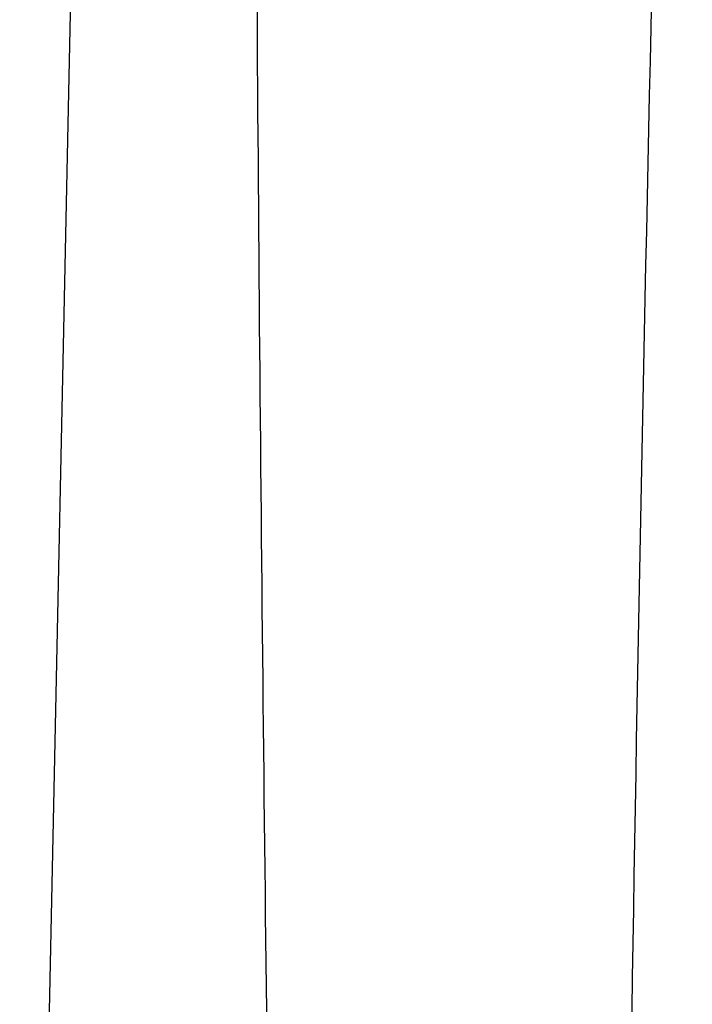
# Model space of a CAD drawing. Header units: millimetres. Extents: x -0.66 to 0.91, y -0.4 to 0.64.
# Tile 163 of 171: x 0.71653 to 0.72481, y 0.24409 to 0.25621. Entities that reach past the tile are written whole.
import ezdxf

# ---------------------------------------------------------------- set-up
doc = ezdxf.new("R2010")
doc.units = ezdxf.units.MM
doc.layers.add('FORMAT', color=7, linetype='Continuous')

msp = doc.modelspace()

# ---------------------------------------------------------------- linework, layer by layer
at = {"layer": 'FORMAT', "color": 7, "linetype": 'Continuous', "lineweight": 25}
msp.add_line((0.716532, 0.226513), (0.717352, 0.265486), dxfattribs=at)
for points, knots in [([(0.7211222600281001, 0.1835520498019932), (0.7210896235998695, 0.1843891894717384), (0.7208191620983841, 0.1913266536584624), (0.7203762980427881, 0.2044048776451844), (0.7199025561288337, 0.2228530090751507), (0.7195818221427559, 0.2413939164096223), (0.7194500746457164, 0.255442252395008), (0.7194212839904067, 0.2633071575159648), (0.7194152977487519, 0.2649424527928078)], [0, 0, 0, 0, 0.03118345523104, 0.2584205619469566, 0.4856768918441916, 0.712990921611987, 0.9403241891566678, 1, 1, 1, 1]), ([(0.7244832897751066, 0.2640609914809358), (0.7242738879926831, 0.2551415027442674), (0.7238550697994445, 0.2373019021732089), (0.7239798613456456, 0.210804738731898), (0.7245338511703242, 0.1933501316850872), (0.7248108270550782, 0.1846234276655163)], [0, 0, 0, 0, 0.333333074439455, 0.6666894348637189, 1, 1, 1, 1])]:
    msp.add_open_spline(points, degree=3, knots=knots, dxfattribs=at)

doc.saveas('drawing.dxf')
